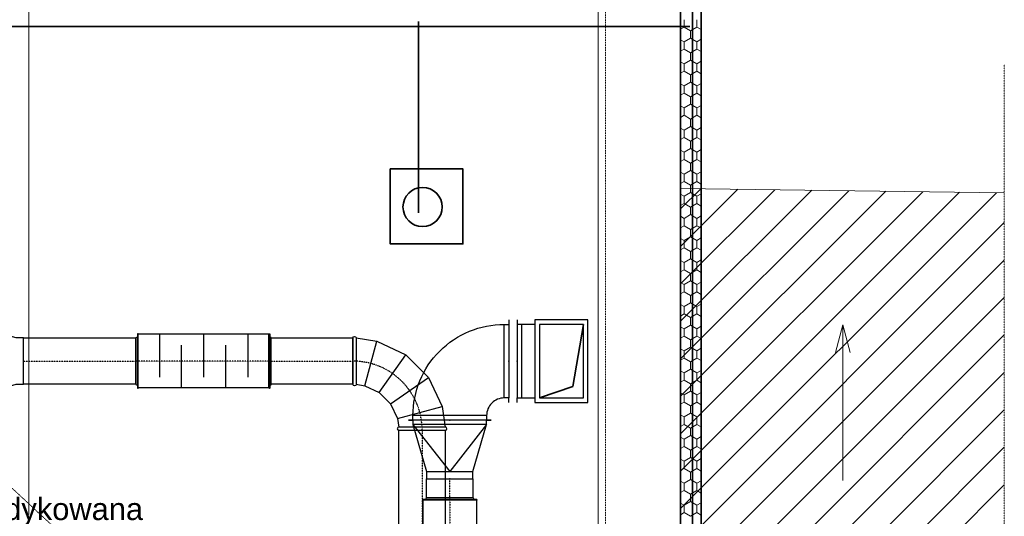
# Model space of a CAD drawing. Header units: centimetres. Extents: x 42630 to 130002, y 15 to 29179.
# Tile 144 of 165: x 84259 to 84928, y 4466 to 4804. Entities that reach past the tile are written whole.
import ezdxf

# ---------------------------------------------------------------- set-up
doc = ezdxf.new("R2010")
doc.units = ezdxf.units.CM
doc.header["$LTSCALE"] = 0.01
for name, pattern in [('CENTER', [0.55, 0.37, -0.06, 0.06, -0.06]), ('Kropki i Kreski', [670.277762, 352.777767, -176.388884, 0, -141.111112]), ('PRZERYWANA', [0.282222, 0.141111, -0.141111])]:
    doc.linetypes.add(name, pattern=pattern)
doc.layers.get('0').update_dxf_attribs({"color": 253})
for name, color, linetype, lineweight in [('2D - Ogólne_Nr_Pióra__1', 7, 'Continuous', 13), ('2D - Ogólne_Nr_Pióra__21', 7, 'Continuous', 35), ('E0odgrom', 6, 'Continuous', 35), ('EGBB_L_1_Nr_Pióra__1', 7, 'Continuous', 13), ('Wentylacja nawiew', 5, 'Continuous', 35), ('wentylacja opis', 30, 'Continuous', 35)]:
    doc.layers.add(name, color=color, linetype=linetype, lineweight=lineweight)
for name, color, linetype, lineweight, true_color in [('2D - Ogólne_Nr_Pióra__102', 7, 'Continuous', 13, 0xcccccc), ('2D - Ogólne_Nr_Pióra__108', 7, 'Continuous', 13, 0xfd8379), ('2D - Ogólne_Nr_Pióra__2', 7, 'Continuous', 15, 0x7f7f7f), ('2D - Ogólne_Nr_Pióra__68', 7, 'Continuous', 35, 0xfd4435), ('EGBB_L_1_Nr_Pióra__2', 7, 'Continuous', 15, 0x7f7f7f)]:
    doc.layers.add(name, color=color, linetype=linetype, lineweight=lineweight, true_color=true_color)
doc.layers.add('WEN_NAW-_OSIE', color=2, linetype='CENTER')
doc.styles.add('GENERATED_STYLE_1', font='arial.ttf')
doc.linetypes.add('X', pattern='A,0,0,[1,DACH1.Shx,S=3.968254,R=0,X=0,Y=0],-500,0', length=500)

msp = doc.modelspace()

# ---------------------------------------------------------------- linework, layer by layer
at = {"color": 252}
for p, q in [((84588.314, 4546.805, -174.242), (84588.314, 4596.805, -174.242)), ((84591.314, 4599.805, -174.242), (84591.314, 4596.805, -174.242)), ((84597.173, 4599.805), (84597.173, 4596.805)), ((84600.173, 4546.805), (84600.173, 4596.805)), ((84428.463, 4590.055, -64.197), (84339.723, 4590.055, -64.197)), ((84354.093, 4590.055, -64.197), (84354.093, 4560.855, -64.197)), ((84384.093, 4590.055, -64.197), (84384.093, 4560.855, -64.197)), ((84414.093, 4590.055, -64.197), (84414.093, 4560.855, -64.197)), ((84369.093, 4553.555, -64.197), (84369.093, 4582.755, -64.197)), ((84399.093, 4553.555, -64.197), (84399.093, 4582.755, -64.197)), ((84493.616, 4554.99, -128.393), (84501.768, 4585.416, -128.393)), ((84503.452, 4550.403, -128.393), (84521.519, 4576.206, -128.393)), ((84511.126, 4542.729, -128.393), (84536.929, 4560.796, -128.393)), ((84428.463, 4553.555, -64.197), (84339.723, 4553.555, -64.197)), ((84515.713, 4532.893, -128.393), (84546.139, 4541.045, -128.393)), ((84591.314, 4543.805, -174.242), (84591.314, 4546.805, -174.242)), ((84597.173, 4543.805), (84597.173, 4546.805)), ((84576.314, 4534.805, -174.242), (84526.314, 4534.805, -174.242)), ((84523.314, 4531.805, -174.242), (84526.314, 4531.805, -174.242)), ((84526.314, 4531.805, -174.242), (84523.314, 4531.805, -174.242)), ((84526.314, 4531.805, -174.242), (84526.314, 4528.805, -174.242)), ((84576.314, 4531.805, -174.242), (84526.314, 4531.805, -174.242)), ((84526.314, 4528.805, -174.242), (84535.564, 4496.805, -174.242)), ((84576.314, 4528.805, -174.242), (84526.314, 4528.805, -174.242)), ((84526.314, 4528.805, -174.242), (84551.314, 4496.805, -174.242)), ((84576.314, 4528.805, -174.242), (84526.314, 4528.805, -174.242)), ((84576.314, 4528.805, -174.242), (84551.314, 4496.805, -174.242)), ((84567.064, 4496.805, -174.242), (84576.314, 4528.805, -174.242)), ((84579.314, 4531.805, -174.242), (84576.314, 4531.805, -174.242)), ((84576.314, 4528.805, -174.242), (84576.314, 4531.805, -174.242)), ((84576.314, 4531.805, -174.242), (84579.314, 4531.805, -174.242)), ((84548.278, 4527.01, -128.393), (84516.778, 4527.01, -128.393)), ((84516.778, 4524.805, -128.393), (84548.278, 4524.805, -128.393)), ((84535.564, 4496.805, -174.242), (84535.564, 4491.805, -174.242)), ((84535.564, 4496.805, -174.242), (84567.064, 4496.805, -174.242)), ((84567.064, 4491.805, -174.242), (84567.064, 4496.805, -174.242)), ((84535.564, 4491.805, -174.242), (84567.064, 4491.805, -174.242)), ((84535.564, 4478.899), (84535.564, 4491.805)), ((84535.564, 4491.805), (84567.064, 4491.805)), ((84567.064, 4491.805), (84567.064, 4478.899)), ((84533.064, 4477.899, -174.242), (84569.564, 4477.899, -174.242)), ((84569.564, 4477.269, -174.242), (84533.064, 4477.269, -174.242)), ((84533.064, 4477.269, -174.242), (84533.064, 4388.529, -174.242)), ((84567.064, 4478.899, -174.242), (84535.564, 4478.899, -174.242)), ((84567.064, 4478.899), (84535.564, 4478.899)), ((84535.564, 4477.899, -174.242), (84567.064, 4477.899, -174.242)), ((84569.564, 4477.269, -174.242), (84569.564, 4388.529, -174.242))]:
    msp.add_line(p, q, dxfattribs=at)
for points in [[(84221.691, 4546.805), (84224.691, 4546.805), (84256.691, 4556.055), (84261.691, 4556.055), (84261.691, 4587.555), (84256.691, 4587.555), (84224.691, 4596.805), (84221.691, 4596.805)], [(84609.173, 4599.805), (84609.173, 4543.805), (84645.173, 4543.805), (84645.173, 4599.805)], [(84612.173, 4596.805), (84612.173, 4546.805), (84642.173, 4546.805), (84642.173, 4596.805)], [(84261.691, 4556.055), (84261.691, 4587.555), (84338.093, 4587.555), (84338.093, 4556.055)], [(84430.093, 4556.055), (84430.093, 4587.555), (84485.528, 4587.555), (84485.528, 4556.055)]]:
    msp.add_lwpolyline(points, close=True, dxfattribs=at)
for points, elevation in [([(84526.314, 4531.805), (84526.314, 4534.805, -0.4142136), (84588.314, 4596.805), (84591.314, 4596.805), (84591.314, 4546.805), (84588.314, 4546.805, 0.4142136), (84576.314, 4534.805), (84576.314, 4531.805)], -174.242), ([(84339.093, 4587.555), (84339.093, 4556.055, -1), (84338.093, 4556.055), (84338.093, 4587.555, -1)], -64.197), ([(84339.093, 4590.055), (84339.093, 4553.555, 1), (84339.723, 4553.555), (84339.723, 4590.055, 1)], -64.197), ([(84429.093, 4590.055), (84429.093, 4553.555, -1), (84428.463, 4553.555), (84428.463, 4590.055, -1)], -64.197), ([(84429.093, 4587.555), (84429.093, 4556.055, 1), (84430.093, 4556.055), (84430.093, 4587.555, 1)], -64.197), ([(84485.528, 4556.055), (84485.528, 4587.555, -1), (84487.733, 4587.555), (84487.733, 4556.055, -1)], -128.393)]:
    msp.add_lwpolyline(points, format="xyb", close=True, dxfattribs=dict(at, elevation=elevation))
msp.add_lwpolyline([(84609.173, 4596.805), (84597.173, 4596.805), (84597.173, 4546.805), (84609.173, 4546.805)], dxfattribs=at)
at = {"color": 252, "elevation": -128.393}
for points in [[(84487.733, 4587.555), (84501.768, 4585.416), (84521.519, 4576.206), (84536.929, 4560.796), (84546.139, 4541.045), (84548.278, 4527.01)], [(84487.733, 4556.055), (84493.616, 4554.99), (84503.452, 4550.403), (84511.126, 4542.729), (84515.713, 4532.893), (84516.778, 4527.01)]]:
    msp.add_lwpolyline(points, dxfattribs=at)
msp.add_lwpolyline([(84516.778, 4524.811), (84548.278, 4524.798), (84548.19, 4308.104), (84516.69, 4308.116)], close=True)
at = {"color": 252}
for centre, radius, start, end in [((84516.778, 4525.907, -128.393), 1.102, 90, 270), ((84548.278, 4525.907, -128.393), 1.102, 270, 90), ((84533.064, 4477.584, -174.242), 0.315, 90, 270), ((84535.564, 4478.399, -174.242), 0.5, 90, 270), ((84567.064, 4478.399, -174.242), 0.5, 270, 90), ((84569.564, 4477.584, -174.242), 0.315, 270, 90)]:
    msp.add_arc(centre, radius, start, end, dxfattribs=at)
for p in [(84261.691, 4571.805), (84261.691, 4571.805), (84338.093, 4571.805, -64.197), (84338.093, 4571.805), (84430.093, 4571.805, -64.197), (84430.093, 4571.805), (84485.528, 4571.805, -128.393), (84485.528, 4571.805), (84591.314, 4571.805, -174.242), (84597.173, 4571.805), (84551.314, 4531.805, -174.242), (84551.314, 4531.805, -174.242), (84532.528, 4524.805, -128.393), (84551.314, 4491.805, -174.242), (84551.314, 4491.805), (84551.314, 4478.899, -174.242), (84551.314, 4478.899)]:
    msp.add_point(p, dxfattribs=at)
msp.add_point((84532.528, 4524.805))
at = {"layer": '2D - Ogólne_Nr_Pióra__1', "color": 252, "linetype": 'PRZERYWANA'}
for p, q in [((84269.015, 4471.503), (83614.085, 5080.28)), ((84657.085, 4110.78), (84657.085, 5080.28)), ((84708.085, 4064.28), (84708.085, 5080.28)), ((84657.085, 4110.78), (84269.015, 4471.503))]:
    msp.add_line(p, q, dxfattribs=at)
at = {"layer": '2D - Ogólne_Nr_Pióra__1', "color": 252, "linetype": 'Continuous'}
for p, q in [((84652.085, 5080.28), (84652.085, 4115.78)), ((84708.085, 4045.78), (84708.085, 5080.28)), ((84818.29, 4596.372), (84813.29, 4577.711)), ((84818.29, 4490.762), (84818.29, 4596.372)), ((84818.29, 4596.372), (84823.29, 4577.711))]:
    msp.add_line(p, q, dxfattribs=at)
at = {"layer": '2D - Ogólne_Nr_Pióra__102', "color": 252, "linetype": 'Continuous'}
for p, q in [((84708.082, 4598.862), (84797.182, 4687.962)), ((84708.083, 4624.318), (84772.075, 4688.311)), ((84708.084, 4649.775), (84746.968, 4688.66)), ((84708.085, 4675.232), (84721.862, 4689.009)), ((84708.077, 4471.578), (84922.717, 4686.217)), ((84708.078, 4497.035), (84897.61, 4686.566)), ((84708.079, 4522.491), (84872.503, 4686.915)), ((84708.08, 4547.948), (84847.396, 4687.264)), ((84708.081, 4573.405), (84822.289, 4687.613)), ((84708.076, 4446.121), (84927.937, 4665.981)), ((84708.075, 4420.664), (84927.937, 4640.526)), ((84708.074, 4395.207), (84927.937, 4615.07)), ((84708.073, 4369.751), (84927.937, 4589.614)), ((84708.072, 4344.294), (84927.937, 4564.158)), ((84708.072, 4318.837), (84927.937, 4538.702)), ((84708.071, 4293.38), (84927.937, 4513.246)), ((84708.07, 4267.924), (84927.937, 4487.79))]:
    msp.add_line(p, q, dxfattribs=at)
at = {"layer": '2D - Ogólne_Nr_Pióra__108', "color": 252, "linetype": 'Continuous'}
for p, q in [((84710.472, 4798.852), (84710.472, 4803.852)), ((84719.133, 4798.852), (84719.133, 4803.852)), ((84710.472, 4798.852), (84708.085, 4797.474)), ((84714.803, 4796.352), (84710.472, 4798.852)), ((84719.133, 4798.852), (84714.803, 4796.352)), ((84714.803, 4791.352), (84714.803, 4796.352)), ((84722.085, 4797.148), (84719.133, 4798.852)), ((84710.472, 4788.852), (84708.085, 4790.231)), ((84714.803, 4791.352), (84710.472, 4788.852)), ((84710.472, 4783.852), (84710.472, 4788.852)), ((84719.133, 4788.852), (84714.803, 4791.352)), ((84722.085, 4790.557), (84719.133, 4788.852)), ((84719.133, 4783.852), (84719.133, 4788.852)), ((84710.472, 4783.852), (84708.085, 4782.474)), ((84714.803, 4781.352), (84710.472, 4783.852)), ((84719.133, 4783.852), (84714.803, 4781.352)), ((84722.085, 4782.148), (84719.133, 4783.852)), ((84710.472, 4773.852), (84708.085, 4775.231)), ((84714.803, 4776.352), (84710.472, 4773.852)), ((84714.803, 4776.352), (84714.803, 4781.352)), ((84719.133, 4773.852), (84714.803, 4776.352)), ((84722.085, 4775.557), (84719.133, 4773.852)), ((84710.472, 4768.852), (84708.085, 4767.474)), ((84710.472, 4768.852), (84710.472, 4773.852)), ((84714.803, 4766.352), (84710.472, 4768.852)), ((84719.133, 4768.852), (84714.803, 4766.352)), ((84719.133, 4768.852), (84719.133, 4773.852)), ((84722.085, 4767.148), (84719.133, 4768.852)), ((84714.803, 4761.352), (84714.803, 4766.352)), ((84710.472, 4758.852), (84708.085, 4760.231)), ((84714.803, 4761.352), (84710.472, 4758.852)), ((84710.472, 4753.852), (84710.472, 4758.852)), ((84719.133, 4758.852), (84714.803, 4761.352)), ((84722.085, 4760.557), (84719.133, 4758.852)), ((84719.133, 4753.852), (84719.133, 4758.852)), ((84710.472, 4753.852), (84708.085, 4752.474)), ((84714.803, 4751.352), (84710.472, 4753.852)), ((84719.133, 4753.852), (84714.803, 4751.352)), ((84714.803, 4746.352), (84714.803, 4751.352)), ((84722.085, 4752.148), (84719.133, 4753.852)), ((84710.472, 4743.852), (84708.085, 4745.231)), ((84714.803, 4746.352), (84710.472, 4743.852)), ((84710.472, 4738.852), (84710.472, 4743.852)), ((84719.133, 4743.852), (84714.803, 4746.352)), ((84722.085, 4745.557), (84719.133, 4743.852)), ((84719.133, 4738.852), (84719.133, 4743.852)), ((84710.472, 4738.852), (84708.085, 4737.474)), ((84714.803, 4736.352), (84710.472, 4738.852)), ((84719.133, 4738.852), (84714.803, 4736.352)), ((84714.803, 4731.352), (84714.803, 4736.352)), ((84722.085, 4737.148), (84719.133, 4738.852)), ((84710.472, 4728.852), (84708.085, 4730.231)), ((84714.803, 4731.352), (84710.472, 4728.852)), ((84710.472, 4723.852), (84710.472, 4728.852)), ((84719.133, 4728.852), (84714.803, 4731.352)), ((84722.085, 4730.557), (84719.133, 4728.852)), ((84719.133, 4723.852), (84719.133, 4728.852)), ((84710.472, 4723.852), (84708.085, 4722.474)), ((84714.803, 4721.352), (84710.472, 4723.852)), ((84719.133, 4723.852), (84714.803, 4721.352)), ((84714.803, 4716.352), (84714.803, 4721.352)), ((84722.085, 4722.148), (84719.133, 4723.852)), ((84710.472, 4713.852), (84708.085, 4715.231)), ((84714.803, 4716.352), (84710.472, 4713.852)), ((84719.133, 4713.852), (84714.803, 4716.352)), ((84722.085, 4715.557), (84719.133, 4713.852)), ((84710.472, 4708.852), (84708.085, 4707.474)), ((84710.472, 4708.852), (84710.472, 4713.852)), ((84714.803, 4706.352), (84710.472, 4708.852)), ((84719.133, 4708.852), (84714.803, 4706.352)), ((84719.133, 4708.852), (84719.133, 4713.852)), ((84722.085, 4707.148), (84719.133, 4708.852)), ((84714.803, 4701.352), (84710.472, 4698.852)), ((84714.803, 4701.352), (84714.803, 4706.352)), ((84719.133, 4698.852), (84714.803, 4701.352)), ((84710.472, 4698.852), (84708.085, 4700.231)), ((84710.472, 4693.852), (84710.472, 4698.852)), ((84722.085, 4700.557), (84719.133, 4698.852)), ((84719.133, 4693.852), (84719.133, 4698.852)), ((84710.472, 4693.852), (84708.085, 4692.474)), ((84714.803, 4691.352), (84710.472, 4693.852)), ((84719.133, 4693.852), (84714.803, 4691.352)), ((84714.803, 4686.352), (84714.803, 4691.352)), ((84722.085, 4692.148), (84719.133, 4693.852)), ((84710.472, 4683.852), (84708.085, 4685.231)), ((84714.803, 4686.352), (84710.472, 4683.852)), ((84710.472, 4678.852), (84710.472, 4683.852)), ((84719.133, 4683.852), (84714.803, 4686.352)), ((84722.085, 4685.557), (84719.133, 4683.852)), ((84719.133, 4678.852), (84719.133, 4683.852)), ((84710.472, 4678.852), (84708.085, 4677.474)), ((84714.803, 4676.352), (84710.472, 4678.852)), ((84719.133, 4678.852), (84714.803, 4676.352)), ((84714.803, 4671.352), (84714.803, 4676.352)), ((84722.085, 4677.148), (84719.133, 4678.852)), ((84710.472, 4668.852), (84708.085, 4670.231)), ((84714.803, 4671.352), (84710.472, 4668.852)), ((84710.472, 4663.852), (84710.472, 4668.852)), ((84719.133, 4668.852), (84714.803, 4671.352)), ((84722.085, 4670.557), (84719.133, 4668.852)), ((84719.133, 4663.852), (84719.133, 4668.852)), ((84710.472, 4663.852), (84708.085, 4662.474)), ((84714.803, 4661.352), (84710.472, 4663.852)), ((84719.133, 4663.852), (84714.803, 4661.352)), ((84714.803, 4656.352), (84714.803, 4661.352)), ((84722.085, 4662.148), (84719.133, 4663.852)), ((84710.472, 4653.852), (84708.085, 4655.231)), ((84714.803, 4656.352), (84710.472, 4653.852)), ((84719.133, 4653.852), (84714.803, 4656.352)), ((84722.085, 4655.557), (84719.133, 4653.852)), ((84710.472, 4648.852), (84708.085, 4647.474)), ((84710.472, 4648.852), (84710.472, 4653.852)), ((84714.803, 4646.352), (84710.472, 4648.852)), ((84719.133, 4648.852), (84714.803, 4646.352)), ((84719.133, 4648.852), (84719.133, 4653.852)), ((84722.085, 4647.148), (84719.133, 4648.852)), ((84714.803, 4641.352), (84710.472, 4638.852)), ((84714.803, 4641.352), (84714.803, 4646.352)), ((84719.133, 4638.852), (84714.803, 4641.352)), ((84710.472, 4638.852), (84708.085, 4640.231)), ((84710.472, 4633.852), (84710.472, 4638.852)), ((84722.085, 4640.557), (84719.133, 4638.852)), ((84719.133, 4633.852), (84719.133, 4638.852)), ((84710.472, 4633.852), (84708.085, 4632.474)), ((84714.803, 4631.352), (84710.472, 4633.852)), ((84719.133, 4633.852), (84714.803, 4631.352)), ((84714.803, 4626.352), (84714.803, 4631.352)), ((84722.085, 4632.148), (84719.133, 4633.852)), ((84710.472, 4623.852), (84708.085, 4625.231)), ((84714.803, 4626.352), (84710.472, 4623.852)), ((84710.472, 4618.852), (84710.472, 4623.852)), ((84719.133, 4623.852), (84714.803, 4626.352)), ((84722.085, 4625.557), (84719.133, 4623.852)), ((84719.133, 4618.852), (84719.133, 4623.852)), ((84710.472, 4618.852), (84708.085, 4617.474)), ((84714.803, 4616.352), (84710.472, 4618.852)), ((84719.133, 4618.852), (84714.803, 4616.352)), ((84714.803, 4611.352), (84714.803, 4616.352)), ((84722.085, 4617.148), (84719.133, 4618.852)), ((84710.472, 4608.852), (84708.085, 4610.231)), ((84714.803, 4611.352), (84710.472, 4608.852)), ((84710.472, 4603.852), (84710.472, 4608.852)), ((84719.133, 4608.852), (84714.803, 4611.352)), ((84722.085, 4610.557), (84719.133, 4608.852)), ((84719.133, 4603.852), (84719.133, 4608.852)), ((84710.472, 4603.852), (84708.085, 4602.474)), ((84714.803, 4601.352), (84710.472, 4603.852)), ((84719.133, 4603.852), (84714.803, 4601.352)), ((84714.803, 4596.352), (84714.803, 4601.352)), ((84722.085, 4602.148), (84719.133, 4603.852)), ((84710.472, 4593.852), (84708.085, 4595.231)), ((84714.803, 4596.352), (84710.472, 4593.852)), ((84719.133, 4593.852), (84714.803, 4596.352)), ((84722.085, 4595.557), (84719.133, 4593.852)), ((84710.472, 4588.852), (84708.085, 4587.474)), ((84710.472, 4588.852), (84710.472, 4593.852)), ((84714.803, 4586.352), (84710.472, 4588.852)), ((84719.133, 4588.852), (84714.803, 4586.352)), ((84719.133, 4588.852), (84719.133, 4593.852)), ((84722.085, 4587.148), (84719.133, 4588.852)), ((84714.803, 4581.352), (84710.472, 4578.852)), ((84714.803, 4581.352), (84714.803, 4586.352)), ((84719.133, 4578.852), (84714.803, 4581.352)), ((84710.472, 4578.852), (84708.085, 4580.231)), ((84710.472, 4573.852), (84710.472, 4578.852)), ((84722.085, 4580.557), (84719.133, 4578.852)), ((84719.133, 4573.852), (84719.133, 4578.852)), ((84710.472, 4573.852), (84708.085, 4572.474)), ((84714.803, 4571.352), (84710.472, 4573.852)), ((84719.133, 4573.852), (84714.803, 4571.352)), ((84714.803, 4566.352), (84714.803, 4571.352)), ((84722.085, 4572.148), (84719.133, 4573.852)), ((84710.472, 4563.852), (84708.085, 4565.231)), ((84714.803, 4566.352), (84710.472, 4563.852)), ((84710.472, 4558.852), (84710.472, 4563.852)), ((84719.133, 4563.852), (84714.803, 4566.352)), ((84722.085, 4565.557), (84719.133, 4563.852)), ((84719.133, 4558.852), (84719.133, 4563.852)), ((84710.472, 4558.852), (84708.085, 4557.474)), ((84714.803, 4556.352), (84710.472, 4558.852)), ((84719.133, 4558.852), (84714.803, 4556.352)), ((84714.803, 4551.352), (84714.803, 4556.352)), ((84722.085, 4557.148), (84719.133, 4558.852)), ((84710.472, 4548.852), (84708.085, 4550.231)), ((84714.803, 4551.352), (84710.472, 4548.852)), ((84710.472, 4543.852), (84710.472, 4548.852)), ((84719.133, 4548.852), (84714.803, 4551.352)), ((84722.085, 4550.557), (84719.133, 4548.852)), ((84719.133, 4543.852), (84719.133, 4548.852)), ((84710.472, 4543.852), (84708.085, 4542.474)), ((84714.803, 4541.352), (84710.472, 4543.852)), ((84719.133, 4543.852), (84714.803, 4541.352)), ((84714.803, 4536.352), (84714.803, 4541.352)), ((84722.085, 4542.148), (84719.133, 4543.852)), ((84710.472, 4533.852), (84708.085, 4535.231)), ((84714.803, 4536.352), (84710.472, 4533.852)), ((84719.133, 4533.852), (84714.803, 4536.352)), ((84722.085, 4535.557), (84719.133, 4533.852)), ((84710.472, 4528.852), (84708.085, 4527.474)), ((84710.472, 4528.852), (84710.472, 4533.852)), ((84714.803, 4526.352), (84710.472, 4528.852)), ((84719.133, 4528.852), (84714.803, 4526.352)), ((84719.133, 4528.852), (84719.133, 4533.852)), ((84722.085, 4527.148), (84719.133, 4528.852)), ((84714.803, 4521.352), (84710.472, 4518.852)), ((84714.803, 4521.352), (84714.803, 4526.352)), ((84719.133, 4518.852), (84714.803, 4521.352)), ((84710.472, 4518.852), (84708.085, 4520.231)), ((84710.472, 4513.852), (84710.472, 4518.852)), ((84722.085, 4520.557), (84719.133, 4518.852)), ((84719.133, 4513.852), (84719.133, 4518.852)), ((84710.472, 4513.852), (84708.085, 4512.474)), ((84714.803, 4511.352), (84710.472, 4513.852)), ((84719.133, 4513.852), (84714.803, 4511.352)), ((84714.803, 4506.352), (84714.803, 4511.352)), ((84722.085, 4512.148), (84719.133, 4513.852)), ((84710.472, 4503.852), (84708.085, 4505.231)), ((84714.803, 4506.352), (84710.472, 4503.852)), ((84710.472, 4498.852), (84710.472, 4503.852)), ((84719.133, 4503.852), (84714.803, 4506.352)), ((84722.085, 4505.557), (84719.133, 4503.852)), ((84719.133, 4498.852), (84719.133, 4503.852)), ((84710.472, 4498.852), (84708.085, 4497.474)), ((84714.803, 4496.352), (84710.472, 4498.852)), ((84719.133, 4498.852), (84714.803, 4496.352)), ((84714.803, 4491.352), (84714.803, 4496.352)), ((84722.085, 4497.148), (84719.133, 4498.852)), ((84710.472, 4488.852), (84708.085, 4490.231)), ((84714.803, 4491.352), (84710.472, 4488.852)), ((84710.472, 4483.852), (84710.472, 4488.852)), ((84719.133, 4488.852), (84714.803, 4491.352)), ((84722.085, 4490.557), (84719.133, 4488.852)), ((84719.133, 4483.852), (84719.133, 4488.852)), ((84710.472, 4483.852), (84708.085, 4482.474)), ((84714.803, 4481.352), (84710.472, 4483.852)), ((84719.133, 4483.852), (84714.803, 4481.352)), ((84714.803, 4476.352), (84714.803, 4481.352)), ((84722.085, 4482.148), (84719.133, 4483.852)), ((84710.472, 4473.852), (84708.085, 4475.231)), ((84714.803, 4476.352), (84710.472, 4473.852)), ((84719.133, 4473.852), (84714.803, 4476.352)), ((84722.085, 4475.557), (84719.133, 4473.852)), ((84710.472, 4468.852), (84708.085, 4467.474)), ((84710.472, 4468.852), (84710.472, 4473.852)), ((84714.803, 4466.352), (84710.472, 4468.852)), ((84719.133, 4468.852), (84714.803, 4466.352)), ((84719.133, 4468.852), (84719.133, 4473.852)), ((84722.085, 4467.148), (84719.133, 4468.852))]:
    msp.add_line(p, q, dxfattribs=at)
at = {"layer": '2D - Ogólne_Nr_Pióra__2', "color": 252, "linetype": 'X'}
msp.add_line((84265.441, 5015.287), (84265.441, 4467.659), dxfattribs=at)
at = {"layer": '2D - Ogólne_Nr_Pióra__21', "color": 252, "linetype": 'Kropki i Kreski'}
msp.add_line((84708.085, 3766.246), (84708.085, 5488.262), dxfattribs=at)
at = {"layer": '2D - Ogólne_Nr_Pióra__68', "color": 252, "linetype": 'Continuous'}
for p, q in [((84708.085, 5080.28), (84708.085, 4064.28)), ((84722.085, 4064.28), (84722.085, 5080.28))]:
    msp.add_line(p, q, dxfattribs=at)
at = {"layer": 'E0odgrom'}
for p, q in [((84716.049, 5069.574), (84716.049, 4070.446)), ((84530.011, 4672.672), (84530.011, 4802.622)), ((83723.965, 4799.11), (84714.4, 4799.11))]:
    msp.add_line(p, q, dxfattribs=at)
msp.add_lwpolyline([(84510.861, 4702.453), (84560.184, 4702.453), (84560.184, 4651.486), (84510.861, 4651.486)], close=True, dxfattribs=at)
msp.add_circle((84532.851, 4676.558), 13.358, dxfattribs=at)
at = {"layer": 'EGBB_L_1_Nr_Pióra__1', "color": 252, "linetype": 'PRZERYWANA'}
msp.add_line((84927.937, 4773.443), (84927.937, 3519.28), dxfattribs=at)
at = {"layer": 'EGBB_L_1_Nr_Pióra__2', "color": 252, "linetype": 'Continuous'}
msp.add_line((84708.085, 4689.2), (84927.937, 4686.145), dxfattribs=at)
at = {"layer": 'WEN_NAW-_OSIE', "color": 252}
for p, q in [((84261.691, 4571.805), (84338.093, 4571.805)), ((84430.093, 4571.805, -64.197), (84338.093, 4571.805, -64.197)), ((84430.093, 4571.805), (84485.528, 4571.805)), ((84551.314, 4478.899), (84551.314, 4491.805)), ((84551.314, 4478.899, -174.242), (84551.314, 4386.899, -174.242))]:
    msp.add_line(p, q, dxfattribs=at)
at = {"layer": 'WEN_NAW-_OSIE'}
msp.add_line((84532.528, 4524.805), (84532.44, 4308.11), dxfattribs=at)
at = {"layer": 'WEN_NAW-_OSIE', "color": 252}
msp.add_arc((84485.528, 4524.805, -128.393), 47, 0, 90, dxfattribs=at)
at = {"layer": 'Wentylacja nawiew', "color": 252}
for p, q in [((84634.887, 4554.68), (84642.173, 4596.805)), ((84612.173, 4546.805), (84634.887, 4554.68))]:
    msp.add_line(p, q, dxfattribs=at)

# ---------------------------------------------------------------- texts
at = {"layer": 'wentylacja opis', "color": 252, "lineweight": 18, "insert": (84092.589, 4478.816), "char_height": 15, "attachment_point": 1, "style": 'GENERATED_STYLE_1'}
msp.add_mtext('Pompa ciepła dedykowana \\Pdo centrali wwent.\\P12,6 kW, 400V19,1A,  ', dxfattribs=at)

doc.saveas('drawing.dxf')
